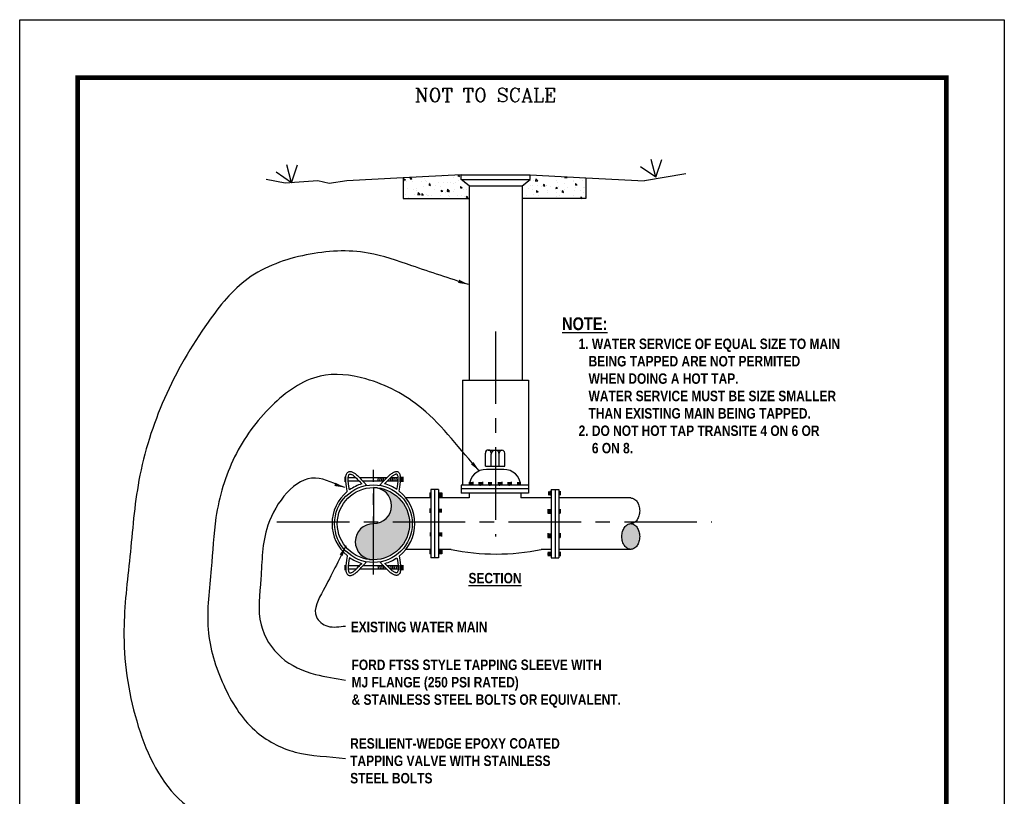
# Model space of a CAD drawing. Extents: x 0.5 to 9, y 0.5 to 11.5.
# Tile 139 of 139: x 0.5 to 9, y 4.8 to 11.5. Entities that reach past the tile are written whole.
import ezdxf

# ---------------------------------------------------------------- set-up
doc = ezdxf.new("R2010")
doc.units = 0
doc.header["$MEASUREMENT"] = 0
doc.linetypes.add('CENTER', pattern=[2, 1.25, -0.25, 0.25, -0.25])
doc.layers.get('0').update_dxf_attribs({"linetype": 'CONTINUOUS'})
doc.layers.get('DEFPOINTS').update_dxf_attribs({"linetype": 'CONTINUOUS'})
for name, color, linetype in [('BORDER', 7, 'CONTINUOUS'), ('DETAILS', 7, 'CONTINUOUS'), ('DIM', 1, 'CONTINUOUS'), ('DIMENSIONS', 7, 'CONTINUOUS'), ('TEXT', 7, 'CONTINUOUS')]:
    doc.layers.add(name, color=color, linetype=linetype)
doc.styles.add('STYLE3', font='romanc.shx')
doc.styles.add('TECHNICAL', font='techb___.ttf')
doc.dimstyles.get("Standard").update_dxf_attribs({"dimtxt": 0.18, "dimasz": 0.18, "dimexe": 0.18, "dimexo": 0.0625, "dimgap": 0.09, "dimtad": 0, "dimtih": 1, "dimtoh": 1, "dimdec": 4, "dimzin": 0, "dimdsep": 46, "dimtxsty": 'Standard', "dimcen": 0.09, "dimadec": 0, "dimazin": 0, "dimtfac": 1, "dimtdec": 4, "dimtofl": 0, "dimtmove": 0, "dimatfit": 3, "dimfxl": 1, "dimtolj": 1, "dimtzin": 0, "dimarcsym": 0})

# ---------------------------------------------------------------- blocks, each defined once
blk = doc.blocks.new('*X0')
at = {"color": 0}
for p, q in [((-25920.26, 7968.65), (-25920.26, 7968.65)), ((-25917.66, 7968.69), (-25916.96, 7968.96)), ((-25917.66, 7968.69), (-25917.17, 7968.35)), ((-25917.62, 7968.27), (-25917.62, 7968.27)), ((-25917.61, 7968.43), (-25917.61, 7968.43)), ((-25917.16, 7968.37), (-25916.96, 7968.98)), ((-25925.86, 7965.54), (-25925.37, 7965.73)), ((-25925.85, 7965.32), (-25925.57, 7965.13)), ((-25925.56, 7965.15), (-25925.36, 7965.75)), ((-25923.69, 7965.45), (-25923.69, 7965.45)), ((-25922.8, 7964.3), (-25922.8, 7964.3)), ((-25922.67, 7967.63), (-25922.67, 7967.63)), ((-25921.45, 7966.24), (-25920.97, 7966.82)), ((-25921.45, 7966.24), (-25920.85, 7966.19)), ((-25920.85, 7966.21), (-25920.96, 7966.84)), ((-25920.11, 7967.33), (-25920.11, 7967.33)), ((-25917.86, 7966.45), (-25917.86, 7966.45)), ((-25917.75, 7964.94), (-25917.75, 7964.94)), ((-25917.61, 7967.66), (-25917.61, 7967.66)), ((-25924.9, 7963.54), (-25924.9, 7963.54)), ((-25922.92, 7960.97), (-25922.92, 7960.97)), ((-25922.79, 7962.2), (-25922.79, 7962.2)), ((-25922.74, 7963.39), (-25922.74, 7963.39)), ((-25920.38, 7961.15), (-25919.6, 7961.96)), ((-25920.38, 7961.15), (-25919.49, 7961.01)), ((-25920.24, 7963.71), (-25920.24, 7963.71)), ((-25920.1, 7961.44), (-25919.4, 7961.71)), ((-25920.1, 7961.44), (-25919.6, 7961.1)), ((-25919.87, 7961.95), (-25919.87, 7961.95)), ((-25919.48, 7961.03), (-25919.59, 7961.98)), ((-25919.59, 7961.12), (-25919.39, 7961.73)), ((-25919.56, 7963.32), (-25919.56, 7963.32)), ((-25919.08, 7960.27), (-25919.08, 7960.27)), ((-25917.87, 7961.61), (-25917.87, 7961.61)), ((-25917.45, 7961.98), (-25917.45, 7961.98)), ((-25925.37, 7959.44), (-25925.37, 7959.44)), ((-25923.04, 7957.64), (-25923.04, 7957.64)), ((-25922.87, 7959.77), (-25922.87, 7959.77)), ((-25921.71, 7956.33), (-25921.71, 7956.33)), ((-25921.55, 7958.24), (-25921.55, 7958.24)), ((-25920.06, 7958.72), (-25919.58, 7959.29)), ((-25920.06, 7958.72), (-25919.47, 7958.67)), ((-25919.46, 7958.69), (-25919.57, 7959.31)), ((-25917.99, 7958.28), (-25917.99, 7958.28)), ((-25923.72, 7952.79), (-25923.72, 7952.79)), ((-25923.5, 7953.13), (-25923.5, 7953.13)), ((-25923.16, 7954.31), (-25923.16, 7954.31)), ((-25922.53, 7954.19), (-25921.83, 7954.45)), ((-25922.53, 7954.19), (-25922.03, 7953.85)), ((-25922.03, 7953.87), (-25921.82, 7954.47)), ((-25920.29, 7955.98), (-25920.29, 7955.98)), ((-25918.16, 7952.9), (-25918.16, 7952.9)), ((-25918.11, 7954.95), (-25918.11, 7954.95)), ((-25918.03, 7953.21), (-25918.03, 7953.21)), ((-25917.89, 7953.79), (-25917.89, 7953.79)), ((-25924.34, 7952.38), (-25924.34, 7952.38)), ((-25923.28, 7950.98), (-25923.28, 7950.98)), ((-25921.39, 7951.78), (-25921.39, 7951.78)), ((-25920.66, 7949.27), (-25920.66, 7949.27)), ((-25919.9, 7949.29), (-25919.9, 7949.29)), ((-25919.05, 7949.76), (-25918.27, 7950.57)), ((-25919.05, 7949.76), (-25918.16, 7949.62)), ((-25918.68, 7951.2), (-25918.19, 7951.77)), ((-25918.68, 7951.2), (-25918.08, 7951.14)), ((-25918.16, 7949.63), (-25918.27, 7950.58)), ((-25918.23, 7951.63), (-25918.23, 7951.63)), ((-25918.07, 7951.17), (-25918.19, 7951.79)), ((-25918.16, 7949.6), (-25918.16, 7949.6)), ((-25924.93, 7946.95), (-25924.26, 7947.2)), ((-25924.93, 7946.91), (-25924.47, 7946.6)), ((-25924.46, 7946.62), (-25924.26, 7947.22)), ((-25924.46, 7944.3), (-25923.98, 7944.88)), ((-25923.86, 7944.27), (-25923.97, 7944.9)), ((-25923.4, 7947.66), (-25923.4, 7947.66)), ((-25923.29, 7945.32), (-25923.29, 7945.32)), ((-25920.79, 7945.65), (-25920.79, 7945.65)), ((-25920.15, 7947.82), (-25920.15, 7947.82)), ((-25918.47, 7944.97), (-25918.47, 7944.97)), ((-25918.35, 7948.3), (-25918.35, 7948.3)), ((-25917, 7946.15), (-25917, 7946.15)), ((-25924.46, 7944.3), (-25923.86, 7944.25)), ((-25923.53, 7944.33), (-25923.53, 7944.33)), ((-25917.02, 7943.99), (-25916.84, 7944.21))]:
    blk.add_line(p, q, dxfattribs=at)
blk = doc.blocks.new('*X1')
at = {"color": 0}
for p, q in [((-25924.46, 8014.07), (-25924.46, 8014.07)), ((-25923.73, 8013.62), (-25923.73, 8013.62)), ((-25921.23, 8013.95), (-25921.23, 8013.95)), ((-25920.97, 8014.23), (-25920.97, 8014.23)), ((-25919.12, 8013.84), (-25919.12, 8013.84)), ((-25917.44, 8014.45), (-25917.44, 8014.45)), ((-25923.86, 8010.01), (-25923.86, 8010.01)), ((-25923.22, 8010.1), (-25923.22, 8010.1)), ((-25922.6, 8010.74), (-25922.12, 8011.32)), ((-25922.6, 8010.74), (-25922.01, 8010.69)), ((-25922, 8010.71), (-25922.11, 8011.34)), ((-25921.09, 8010.91), (-25921.09, 8010.91)), ((-25920.07, 8010.51), (-25920.07, 8010.51)), ((-25919.75, 8012.6), (-25919.75, 8012.6)), ((-25917.88, 8009.88), (-25917.88, 8009.88)), ((-25917.44, 8013), (-25916.84, 8013.23)), ((-25917.44, 8013), (-25916.94, 8012.66)), ((-25916.93, 8012.68), (-25916.84, 8012.97)), ((-25925.23, 8006.67), (-25924.79, 8006.6)), ((-25925.2, 8007.24), (-25924.9, 8007.55)), ((-25924.78, 8006.62), (-25924.89, 8007.57)), ((-25922.7, 8006.56), (-25922.7, 8006.56)), ((-25921.22, 8007.58), (-25921.22, 8007.58)), ((-25920.17, 8006.64), (-25920.17, 8006.64)), ((-25919.87, 8005.75), (-25919.17, 8006.02)), ((-25919.37, 8005.43), (-25919.16, 8006.04)), ((-25925.33, 8002.62), (-25925.33, 8002.62)), ((-25925.17, 8004.99), (-25925.17, 8004.99)), ((-25923.6, 8003.44), (-25923.6, 8003.44)), ((-25923.06, 8003.65), (-25923.06, 8003.65)), ((-25921.34, 8004.25), (-25921.34, 8004.25)), ((-25921.22, 8003.22), (-25920.73, 8003.8)), ((-25921.22, 8003.22), (-25920.62, 8003.17)), ((-25920.61, 8003.19), (-25920.73, 8003.82)), ((-25919.87, 8005.75), (-25919.37, 8005.41)), ((-25919.83, 8004.77), (-25919.83, 8004.77)), ((-25919.02, 8003.45), (-25919.02, 8003.45)), ((-25917.77, 8004.44), (-25917.77, 8004.44)), ((-25917.72, 8003.42), (-25917.72, 8003.42)), ((-25922.3, 7998.5), (-25921.6, 7998.76)), ((-25922.3, 7998.5), (-25921.8, 7998.16)), ((-25921.82, 7999.68), (-25921.82, 7999.68)), ((-25921.8, 7998.18), (-25921.6, 7998.78)), ((-25921.65, 7999.51), (-25921.65, 7999.51)), ((-25921.46, 8000.92), (-25921.46, 8000.92)), ((-25919.78, 7999.94), (-25919.78, 7999.94)), ((-25919.14, 7999.84), (-25919.14, 7999.84)), ((-25924.35, 7995.34), (-25923.58, 7996.15)), ((-25924.35, 7995.34), (-25923.47, 7995.2)), ((-25924.28, 7995.56), (-25924.28, 7995.56)), ((-25923.76, 7994.57), (-25923.76, 7994.57)), ((-25923.46, 7995.22), (-25923.57, 7996.17)), ((-25921.77, 7995.89), (-25921.77, 7995.89)), ((-25921.58, 7997.59), (-25921.58, 7997.59)), ((-25919.83, 7995.7), (-25919.35, 7996.28)), ((-25919.83, 7995.7), (-25919.23, 7995.65)), ((-25919.22, 7995.67), (-25919.34, 7996.3)), ((-25917.99, 7996.39), (-25917.99, 7996.39)), ((-25921.82, 7990.93), (-25921.82, 7990.93)), ((-25921.7, 7994.26), (-25921.7, 7994.26)), ((-25921.66, 7993.23), (-25921.66, 7993.23)), ((-25920.62, 7992.45), (-25920.62, 7992.45)), ((-25920.2, 7993.97), (-25920.2, 7993.97)), ((-25918.43, 7994.35), (-25918.43, 7994.35)), ((-25917.8, 7991.78), (-25917.8, 7991.78))]:
    blk.add_line(p, q, dxfattribs=at)

msp = doc.modelspace()

# ---------------------------------------------------------------- hatches: boundary and pattern name
at = {"layer": 'DETAILS'}
h = msp.add_hatch(color=5, dxfattribs=at)
h.dxf.hatch_style = 1
h.paths.add_polyline_path([(3.8655, 7.1491, 0.012106), (3.8651, 7.1641), (3.6215, 7.1641, -0.111161), (3.5547, 7.1491), (3.554, 6.8374, 0.413967)])
h.paths.add_polyline_path([(3.5547, 7.1491, -0.001454), (3.5538, 7.1491, 1), (3.5522, 6.8374, 0.001454), (3.554, 6.8374)])
h.paths.add_polyline_path([(3.5553, 7.4608, -0.797538), (3.6215, 7.1641), (3.8651, 7.1641, 0.398659)])
h = msp.add_hatch(color=5, dxfattribs=at)
h.dxf.hatch_style = 1
h.paths.add_polyline_path([(5.846, 7.0821, 0.081664), (5.8297, 7.1165, 0.106935), (5.8032, 7.1414, 0.135804), (5.7755, 7.1491, 0.135804), (5.7477, 7.1414, 0.106935), (5.7212, 7.1165, 0.081664), (5.7049, 7.0821, 0.069819), (5.6987, 7.0381, 0.069819), (5.7049, 6.994, 0.081664), (5.7212, 6.9596, 0.106935), (5.7477, 6.9347, 0.135804), (5.7755, 6.927, 0.135804), (5.8032, 6.9347, 0.106935), (5.8297, 6.9596, 0.081664), (5.846, 6.994, 0.069819), (5.8522, 7.0381, 0.069819)])

# ---------------------------------------------------------------- linework, layer by layer
at = {"layer": 'BORDER', "const_width": 0.04}
msp.add_lwpolyline([(1, 1), (1, 11), (8.5, 11), (8.5, 1)], close=True, dxfattribs=at)
at = {"layer": 'DEFPOINTS', "color": 3, "ltscale": 2}
msp.add_lwpolyline([(0.5, 0.5), (0.5, 11.5), (9, 11.5), (9, 0.5)], close=True, dxfattribs=at)
at = {"layer": 'DETAILS'}
for p, q in [((5.9912, 10.1393), (5.9518, 10.2922)), ((5.9912, 10.1393), (6.0438, 10.2922)), ((2.8466, 10.0927), (2.8071, 10.2456)), ((2.8466, 10.0927), (2.8992, 10.2456)), ((5.9912, 10.1393), (5.8597, 10.2309)), ((2.7922, 10.0885), (2.6285, 10.1192)), ((2.8466, 10.0927), (2.7151, 10.1842)), ((3.8112, 10.1346), (3.3239, 10.1102)), ((3.8112, 10.1346), (3.8112, 9.9568)), ((4.9064, 10.1596), (5.3883, 10.1355)), ((5.3883, 10.1355), (5.3883, 9.9576)), ((5.3883, 10.1355), (5.8928, 10.1102)), ((6.2511, 10.1684), (5.8928, 10.1102)), ((3.0748, 10.1102), (2.7922, 10.0885)), ((3.1725, 10.0858), (3.0748, 10.1102)), ((3.3239, 10.1102), (3.1725, 10.0858)), ((3.8112, 9.9576), (4.3796, 9.9576)), ((5.3883, 9.9576), (4.8371, 9.9576)), ((3.5553, 7.4608), (3.5538, 7.1491)), ((5.1659, 7.4305), (5.1659, 7.3953)), ((5.1659, 7.4305), (5.1659, 7.3953))]:
    msp.add_line(p, q, dxfattribs=at)
at = {"layer": 'DETAILS', "color": 0}
msp.add_line((4.3102, 10.1596), (3.8112, 10.1346), dxfattribs=at)
at = {"layer": 'DETAILS', "color": 7}
for p, q in [((4.3102, 10.1596), (4.9064, 10.1596)), ((4.3102, 10.1191), (4.3102, 10.1596)), ((4.3102, 10.1191), (4.9064, 10.1191)), ((4.3796, 10.0669), (4.3102, 10.1191)), ((4.8371, 10.0669), (4.9064, 10.1191)), ((4.9064, 10.1191), (4.9064, 10.1596)), ((4.3796, 10.0669), (4.8371, 10.0669)), ((4.3796, 10.0669), (4.3796, 8.3865)), ((4.8371, 10.0669), (4.8371, 8.3865)), ((4.3239, 8.3865), (4.8928, 8.3865)), ((4.3239, 8.3865), (4.3239, 7.4801)), ((4.8928, 8.3865), (4.8928, 7.4801)), ((3.4052, 7.5436), (3.3364, 7.5436)), ((3.4313, 7.5169), (3.3369, 7.5169)), ((3.6686, 7.5436), (3.4361, 7.5436)), ((3.6428, 7.5169), (3.4615, 7.5169)), ((3.7666, 7.5169), (3.6733, 7.5169)), ((3.7672, 7.5436), (3.6999, 7.5436)), ((3.7775, 7.5434), (3.8143, 7.5434)), ((3.7894, 7.5436), (3.7831, 7.5436)), ((4.0397, 7.4151), (4.0506, 7.4151)), ((4.0397, 7.4151), (4.0397, 7.3798)), ((4.0506, 7.4443), (4.0506, 6.8538)), ((4.0823, 7.4443), (4.0506, 7.4443)), ((4.0823, 7.4443), (4.0823, 6.8538)), ((4.1169, 7.4151), (4.1456, 7.4151)), ((4.1456, 7.4151), (4.1456, 7.3798)), ((5.0778, 7.4296), (5.0887, 7.4296)), ((4.0506, 7.3711), (3.834, 7.3711)), ((4.0506, 7.3798), (4.0397, 7.3798)), ((4.1456, 7.3798), (4.1169, 7.3798)), ((5.0887, 7.3943), (5.0778, 7.3943)), ((4.0418, 7.2791), (4.0418, 7.2439)), ((4.0418, 7.2791), (4.0418, 7.2439)), ((5.06, 7.2752), (5.06, 7.2399)), ((5.06, 7.2752), (5.06, 7.2399)), ((5.06, 7.2399), (5.0887, 7.2399)), ((5.06, 7.2399), (5.0887, 7.2399)), ((5.155, 7.2399), (5.1659, 7.2399)), ((5.155, 7.2399), (5.1659, 7.2399)), ((5.1659, 7.2752), (5.1659, 7.2399)), ((5.1659, 7.2752), (5.1659, 7.2399)), ((4.1402, 7.0741), (4.1402, 7.0389)), ((4.1402, 7.0741), (4.1402, 7.0389)), ((5.06, 7.0663), (5.06, 7.031)), ((5.06, 7.0663), (5.06, 7.031)), ((5.1659, 7.0663), (5.1659, 7.031)), ((5.1659, 7.0663), (5.1659, 7.031)), ((5.06, 7.031), (5.0887, 7.031)), ((5.06, 7.031), (5.0887, 7.031)), ((5.155, 7.031), (5.1659, 7.031)), ((5.155, 7.031), (5.1659, 7.031)), ((4.0506, 6.927), (3.834, 6.927)), ((4.0397, 6.9234), (4.0506, 6.9234)), ((4.0397, 6.9234), (4.0506, 6.9234)), ((4.0397, 6.9234), (4.0397, 6.8882)), ((4.0397, 6.9234), (4.0397, 6.8882)), ((4.0506, 6.8882), (4.0397, 6.8882)), ((4.0506, 6.8882), (4.0397, 6.8882)), ((4.1169, 6.9234), (4.1456, 6.9234)), ((4.1169, 6.9234), (4.1456, 6.9234)), ((4.1169, 6.9234), (4.1456, 6.9234)), ((4.1456, 6.8882), (4.1169, 6.8882)), ((4.1456, 6.8882), (4.1169, 6.8882)), ((4.1456, 6.8882), (4.1169, 6.8882)), ((4.1456, 6.9234), (4.1456, 6.8882)), ((4.1456, 6.9234), (4.1456, 6.8882)), ((4.1456, 6.9234), (4.1456, 6.8882)), ((5.0601, 6.8987), (5.0585, 6.8767)), ((5.1659, 6.9046), (5.1659, 6.8694)), ((5.1659, 6.9046), (5.1659, 6.8694)), ((4.0823, 6.8538), (4.0506, 6.8538)), ((5.0873, 6.8721), (5.0586, 6.8721)), ((5.0873, 6.8716), (5.0586, 6.8716)), ((5.0873, 6.8716), (5.0586, 6.8716)), ((5.0873, 6.8716), (5.0586, 6.8716)), ((3.4052, 6.7569), (3.3364, 6.7569)), ((3.4313, 6.7836), (3.3369, 6.7836)), ((3.6686, 6.7569), (3.4361, 6.7569)), ((3.6428, 6.7836), (3.4615, 6.7836)), ((3.7666, 6.7836), (3.6733, 6.7836)), ((3.7672, 6.7569), (3.6999, 6.7569)), ((3.7775, 6.7571), (3.8143, 6.7571)), ((3.7894, 6.7569), (3.7831, 6.7569))]:
    msp.add_line(p, q, dxfattribs=at)
at = {"layer": 'DETAILS', "linetype": 'CENTER', "ltscale": 0.5}
for p, q in [((4.6078, 8.8086), (4.6083, 7.0383)), ((2.7208, 7.1641), (6.4756, 7.1641))]:
    msp.add_line(p, q, dxfattribs=at)
at = {"layer": 'DETAILS', "color": 1}
for p, q in [((4.52, 7.7494), (4.52, 7.759)), ((4.52, 7.6451), (4.52, 7.7494)), ((4.5455, 7.7844), (4.6055, 7.7841)), ((4.5707, 7.6451), (4.5707, 7.7494)), ((4.6055, 7.7841), (4.6641, 7.7841)), ((4.6401, 7.6451), (4.6401, 7.7494)), ((4.6869, 7.6451), (4.6869, 7.759)), ((4.52, 7.6451), (4.6869, 7.6451)), ((4.6782, 7.617), (4.5287, 7.617)), ((4.8931, 7.4801), (4.3099, 7.4801)), ((4.3099, 7.4801), (4.3099, 7.4132)), ((4.4109, 7.5088), (4.4109, 7.4801)), ((4.4856, 7.4956), (4.4635, 7.4972)), ((4.4942, 7.5088), (4.4942, 7.4801)), ((4.5689, 7.4956), (4.5469, 7.4972)), ((4.6522, 7.4956), (4.6302, 7.4972)), ((4.6608, 7.5088), (4.6608, 7.4801)), ((4.7356, 7.4956), (4.7135, 7.4972)), ((4.7441, 7.5088), (4.7441, 7.4801)), ((4.8189, 7.4956), (4.7968, 7.4972)), ((4.8931, 7.4801), (4.8931, 7.4132)), ((4.1169, 7.4443), (4.0823, 7.4443)), ((4.1169, 7.4443), (4.1169, 6.8538)), ((4.8931, 7.4492), (4.3099, 7.4492)), ((4.8931, 7.4132), (4.3099, 7.4132)), ((4.3814, 7.4132), (4.3814, 7.3711)), ((4.3814, 7.4132), (4.3814, 7.3711)), ((4.8255, 7.4132), (4.8255, 7.3711)), ((4.8255, 7.4132), (4.8255, 7.3711)), ((5.0887, 7.4443), (5.1233, 7.4443)), ((5.0887, 7.4443), (5.0887, 6.8538)), ((5.1233, 7.4443), (5.1233, 6.8538)), ((4.3814, 7.3711), (4.1169, 7.3711)), ((5.0887, 7.3711), (4.8255, 7.3711)), ((4.2244, 6.927), (4.1169, 6.927)), ((5.0887, 6.927), (5.0024, 6.927)), ((4.1169, 6.8538), (4.0823, 6.8538)), ((5.0887, 6.8538), (5.1233, 6.8538))]:
    msp.add_line(p, q, dxfattribs=at)
at = {"layer": 'DETAILS', "color": 9, "linetype": 'CENTER', "ltscale": 0.4}
msp.add_line((3.5538, 6.7104), (3.5556, 7.6131), dxfattribs=at)
at = {"layer": 'DETAILS', "color": 5}
for p, q in [((5.1233, 7.4443), (5.155, 7.4443)), ((5.155, 7.4443), (5.155, 6.8538)), ((5.7755, 7.3711), (5.155, 7.3711)), ((5.7755, 6.927), (5.155, 6.927)), ((5.1233, 6.8538), (5.155, 6.8538))]:
    msp.add_line(p, q, dxfattribs=at)
at = {"layer": 'DETAILS', "color": 7}
for points in [[(3.3269, 7.4254), (3.3258, 7.4321), (3.3208, 7.4659), (3.3172, 7.4925), (3.3151, 7.5131), (3.3141, 7.5291), (3.3141, 7.5416), (3.3149, 7.5519), (3.3163, 7.5609), (3.3181, 7.569), (3.3205, 7.5762), (3.3234, 7.5823), (3.3268, 7.5875), (3.3305, 7.5917), (3.3347, 7.595), (3.3393, 7.5974), (3.3442, 7.5988), (3.3495, 7.5994), (3.3549, 7.5992), (3.3606, 7.5983), (3.3664, 7.5967), (3.3723, 7.5946), (3.3782, 7.5919), (3.3841, 7.5887), (3.3899, 7.5851), (3.3957, 7.581), (3.4017, 7.5764), (3.4081, 7.571), (3.4148, 7.5648), (3.4222, 7.5578), (3.4302, 7.5497), (3.4391, 7.5406), (3.4489, 7.5303), (3.4593, 7.5192), (3.4701, 7.5077), (3.4961, 7.4796)], [(3.3468, 7.4406), (3.3425, 7.4689), (3.3391, 7.495), (3.337, 7.5149), (3.3361, 7.5297), (3.3361, 7.5408), (3.3368, 7.5494), (3.3379, 7.5568), (3.3393, 7.563), (3.341, 7.5679), (3.3427, 7.5716), (3.3443, 7.5741), (3.3457, 7.5756), (3.3467, 7.5764), (3.3475, 7.5769), (3.3486, 7.5772), (3.3503, 7.5774), (3.3528, 7.5773), (3.356, 7.5768), (3.3597, 7.5758), (3.3639, 7.5742), (3.3684, 7.5722), (3.3731, 7.5696), (3.3778, 7.5667), (3.3827, 7.5633), (3.3879, 7.5593), (3.3935, 7.5545), (3.3998, 7.5488), (3.4068, 7.5421), (3.4146, 7.5343), (3.4233, 7.5253), (3.4329, 7.5152), (3.4433, 7.5042), (3.4539, 7.4927), (3.4542, 7.4924)], [(3.7767, 7.4286), (3.7769, 7.4301), (3.7823, 7.4638), (3.786, 7.4904), (3.7883, 7.511), (3.7894, 7.527), (3.7895, 7.5395), (3.7888, 7.5498), (3.7875, 7.5589), (3.7857, 7.567), (3.7833, 7.5741), (3.7805, 7.5803), (3.7772, 7.5855), (3.7735, 7.5898), (3.7693, 7.5931), (3.7648, 7.5955), (3.7598, 7.597), (3.7546, 7.5976), (3.7491, 7.5975), (3.7434, 7.5966), (3.7376, 7.595), (3.7317, 7.5929), (3.7258, 7.5903), (3.7199, 7.5871), (3.7141, 7.5836), (3.7082, 7.5796), (3.7021, 7.5749), (3.6958, 7.5696), (3.689, 7.5635), (3.6816, 7.5565), (3.6735, 7.5485), (3.6645, 7.5394), (3.6546, 7.5293), (3.6441, 7.5183), (3.6333, 7.5068), (3.6082, 7.4801)], [(3.7568, 7.4434), (3.7605, 7.4671), (3.7642, 7.4931), (3.7664, 7.513), (3.7674, 7.5278), (3.7675, 7.5389), (3.7669, 7.5475), (3.7659, 7.5549), (3.7645, 7.5611), (3.7628, 7.5661), (3.7611, 7.5698), (3.7595, 7.5723), (3.7582, 7.5738), (3.7572, 7.5746), (3.7564, 7.575), (3.7553, 7.5754), (3.7536, 7.5756), (3.7511, 7.5755), (3.7479, 7.575), (3.7442, 7.574), (3.74, 7.5725), (3.7355, 7.5705), (3.7308, 7.568), (3.726, 7.5651), (3.7211, 7.5618), (3.7159, 7.5578), (3.7102, 7.553), (3.7039, 7.5473), (3.6969, 7.5407), (3.689, 7.533), (3.6802, 7.5241), (3.6705, 7.514), (3.6601, 7.5031), (3.6507, 7.4932)], [(3.592, 7.5168), (3.5983, 7.5436)], [(3.6074, 7.5168), (3.6137, 7.5436)], [(3.6228, 7.5168), (3.6291, 7.5436)], [(3.6382, 7.5168), (3.6445, 7.5436)], [(3.6571, 7.5318), (3.6599, 7.5436)], [(3.6844, 7.5168), (3.6879, 7.5318)], [(3.6998, 7.5168), (3.7061, 7.5436)], [(3.7152, 7.5168), (3.7215, 7.5436)], [(3.7306, 7.5168), (3.7369, 7.5436)], [(3.746, 7.5168), (3.7523, 7.5436)], [(3.7614, 7.5168), (3.7673, 7.5419)], [(3.3266, 6.873), (3.3258, 6.8684), (3.3208, 6.8346), (3.3172, 6.808), (3.3151, 6.7874), (3.3141, 6.7714), (3.3141, 6.7589), (3.3149, 6.7486), (3.3163, 6.7395), (3.3181, 6.7315), (3.3205, 6.7243), (3.3234, 6.7182), (3.3268, 6.713), (3.3305, 6.7088), (3.3347, 6.7055), (3.3393, 6.7031), (3.3442, 6.7017), (3.3495, 6.7011), (3.3549, 6.7013), (3.3606, 6.7022), (3.3664, 6.7038), (3.3723, 6.7059), (3.3782, 6.7086), (3.3841, 6.7118), (3.3899, 6.7154), (3.3957, 6.7195), (3.4017, 6.7241), (3.4081, 6.7295), (3.4148, 6.7357), (3.4222, 6.7427), (3.4302, 6.7508), (3.4391, 6.7599), (3.4489, 6.7702), (3.4593, 6.7813), (3.4701, 6.7928), (3.4942, 6.8189)], [(3.3465, 6.8578), (3.3425, 6.8315), (3.3391, 6.8055), (3.337, 6.7856), (3.3361, 6.7707), (3.3361, 6.7597), (3.3368, 6.7511), (3.3379, 6.7437), (3.3393, 6.7375), (3.341, 6.7325), (3.3427, 6.7289), (3.3443, 6.7264), (3.3457, 6.7248), (3.3467, 6.724), (3.3475, 6.7236), (3.3486, 6.7233), (3.3503, 6.7231), (3.3528, 6.7232), (3.356, 6.7237), (3.3597, 6.7247), (3.3639, 6.7263), (3.3684, 6.7283), (3.3731, 6.7309), (3.3778, 6.7338), (3.3827, 6.7372), (3.3879, 6.7412), (3.3935, 6.746), (3.3998, 6.7517), (3.4068, 6.7584), (3.4146, 6.7662), (3.4233, 6.7752), (3.4329, 6.7853), (3.4433, 6.7963), (3.4525, 6.8062)], [(3.7769, 6.8698), (3.7769, 6.8698), (3.7823, 6.8366), (3.786, 6.8101), (3.7883, 6.7895), (3.7894, 6.7735), (3.7895, 6.761), (3.7888, 6.7507), (3.7875, 6.7416), (3.7857, 6.7335), (3.7833, 6.7264), (3.7805, 6.7202), (3.7772, 6.715), (3.7735, 6.7107), (3.7693, 6.7074), (3.7648, 6.705), (3.7598, 6.7035), (3.7546, 6.7029), (3.7491, 6.703), (3.7434, 6.7039), (3.7376, 6.7054), (3.7317, 6.7076), (3.7258, 6.7102), (3.7199, 6.7133), (3.7141, 6.7169), (3.7082, 6.7209), (3.7021, 6.7255), (3.6958, 6.7309), (3.689, 6.737), (3.6816, 6.744), (3.6735, 6.752), (3.6645, 6.761), (3.6546, 6.7712), (3.6441, 6.7822), (3.6333, 6.7937), (3.6101, 6.8183)], [(3.7568, 6.855), (3.7605, 6.8334), (3.7642, 6.8074), (3.7664, 6.7875), (3.7674, 6.7727), (3.7675, 6.7616), (3.7669, 6.753), (3.7659, 6.7456), (3.7645, 6.7394), (3.7628, 6.7344), (3.7611, 6.7307), (3.7595, 6.7282), (3.7582, 6.7267), (3.7572, 6.7259), (3.7564, 6.7254), (3.7553, 6.7251), (3.7536, 6.7249), (3.7511, 6.725), (3.7479, 6.7255), (3.7442, 6.7265), (3.74, 6.728), (3.7355, 6.73), (3.7308, 6.7325), (3.726, 6.7354), (3.7211, 6.7387), (3.7159, 6.7427), (3.7102, 6.7475), (3.7039, 6.7532), (3.6969, 6.7598), (3.689, 6.7675), (3.6802, 6.7764), (3.6705, 6.7865), (3.6601, 6.7974), (3.6525, 6.8054)], [(3.592, 6.7837), (3.5983, 6.7569)], [(3.6074, 6.7837), (3.6137, 6.7569)], [(3.6228, 6.7837), (3.6291, 6.7569)], [(3.6382, 6.7837), (3.6445, 6.7569)], [(3.6571, 6.7687), (3.6599, 6.7569)], [(3.6844, 6.7837), (3.6879, 6.7687)], [(3.6998, 6.7837), (3.7061, 6.7569)], [(3.7152, 6.7837), (3.7215, 6.7569)], [(3.7306, 6.7837), (3.7369, 6.7569)], [(3.746, 6.7837), (3.7523, 6.7569)], [(3.7614, 6.7837), (3.7673, 6.7586)]]:
    msp.add_lwpolyline(points, dxfattribs=at)
at = {"layer": 'DETAILS', "color": 5}
msp.add_lwpolyline([(5.7755, 7.3711, -0.135804), (5.8032, 7.3634, -0.106935), (5.8297, 7.3386, -0.081664), (5.846, 7.3041, -0.069819), (5.8522, 7.2601, -0.069819), (5.846, 7.216, -0.081664), (5.8297, 7.1816, -0.106935), (5.8032, 7.1567, -0.135804), (5.7755, 7.1491, -0.135804)], format="xyb", dxfattribs=at)
msp.add_lwpolyline([(5.7755, 7.1491, -0.135804), (5.8032, 7.1414, -0.106935), (5.8297, 7.1165, -0.081664), (5.846, 7.0821, -0.069819), (5.8522, 7.0381, -0.069819), (5.846, 6.994, -0.081664), (5.8297, 6.9596, -0.106935), (5.8032, 6.9347, -0.135804), (5.7755, 6.927, -0.135804), (5.7477, 6.9347, -0.106935), (5.7212, 6.9596, -0.081664), (5.7049, 6.994, -0.069819), (5.6987, 7.0381, -0.069819), (5.7049, 7.0821, -0.081664), (5.7212, 7.1165, -0.106935), (5.7477, 7.1414, -0.135804)], format="xyb", close=True, dxfattribs=at)
for radius in [0.3355, 0.3117]:
    msp.add_circle((3.5538, 7.1491), radius, dxfattribs=at)
at = {"layer": 'DETAILS', "color": 1}
for centre, radius, start, end in [((4.5453, 7.759), 0.0253, 0, 180), ((4.6054, 7.7494), 0.0347, 0, 180), ((4.6635, 7.759), 0.0234, 0, 180), ((4.5261, 7.4722), 0.1448, 88.9471, 176.8909), ((4.6808, 7.4722), 0.1448, 3.1091, 91.0529), ((4.6134, 8.7902), 1.9033, 258.2061, 281.7939)]:
    msp.add_arc(centre, radius, start, end, dxfattribs=at)
at = {"layer": 'DETAILS', "color": 7}
for start, end in [(106.17137, 125.37306), (55.40718, 74.27101), (129.38281, 230.54669), (308.63926, 51.43248), (234.56363, 253.53937), (286.02322, 304.6587)]:
    msp.add_arc((3.5538, 7.1491), 0.3575, start, end, dxfattribs=at)
at = {"layer": 'DETAILS', "color": 5}
for centre, start, end in [((3.5546, 7.3049), 269.71495, 89.71495), ((3.553, 6.9932), 89.71495, 269.71495)]:
    msp.add_arc(centre, 0.1558, start, end, dxfattribs=at)
at = {"layer": 'DETAILS', "color": 1}
for p in [(4.4766, 7.4801), (4.5599, 7.4801), (4.6432, 7.4801), (4.7265, 7.4801)]:
    msp.add_point(p, dxfattribs=at)
at = {"layer": 'DETAILS', "color": 7}
for points in [[(3.302, 7.5547), (3.316, 7.5547), (3.302, 7.5096), (3.316, 7.5096)], [(3.7775, 7.5547), (3.8143, 7.5547), (3.7775, 7.5096), (3.8143, 7.5096)], [(4.0397, 7.4151), (4.0506, 7.4151), (4.0397, 7.3798), (4.0506, 7.3798)], [(4.1169, 7.4151), (4.1456, 7.4151), (4.1169, 7.3798), (4.1456, 7.3798)], [(5.0596, 7.4296), (5.0883, 7.4296), (5.0596, 7.3943), (5.0883, 7.3943)], [(5.1659, 7.4305), (5.155, 7.4305), (5.1659, 7.3953), (5.155, 7.3953)], [(4.0396, 7.2787), (4.0505, 7.2787), (4.0396, 7.2435), (4.0505, 7.2435)], [(4.1168, 7.2787), (4.1455, 7.2787), (4.1168, 7.2435), (4.1455, 7.2435)], [(5.0887, 7.2752), (5.06, 7.2752), (5.0887, 7.2399), (5.06, 7.2399)], [(5.1659, 7.2752), (5.155, 7.2752), (5.1659, 7.2399), (5.155, 7.2399)], [(4.0396, 7.0741), (4.0504, 7.0741), (4.0396, 7.0389), (4.0504, 7.0389)], [(4.1167, 7.0741), (4.1455, 7.0741), (4.1167, 7.0389), (4.1455, 7.0389)], [(5.0887, 7.0663), (5.06, 7.0663), (5.0887, 7.031), (5.06, 7.031)], [(5.1659, 7.0663), (5.155, 7.0663), (5.1659, 7.031), (5.155, 7.031)], [(4.0397, 6.9234), (4.0506, 6.9234), (4.0397, 6.8882), (4.0506, 6.8882)], [(4.1169, 6.9234), (4.1456, 6.9234), (4.1169, 6.8882), (4.1456, 6.8882)], [(5.0586, 6.9068), (5.0873, 6.9068), (5.0586, 6.8716), (5.0873, 6.8716)], [(5.1659, 6.9046), (5.155, 6.9046), (5.1659, 6.8694), (5.155, 6.8694)], [(3.302, 6.7457), (3.316, 6.7457), (3.302, 6.7909), (3.316, 6.7909)], [(3.7775, 6.7457), (3.8143, 6.7457), (3.7775, 6.7909), (3.8143, 6.7909)]]:
    msp.add_solid(points, dxfattribs=at)
at = {"layer": 'DETAILS', "color": 1}
for points in [[(4.4109, 7.5088), (4.4109, 7.4801), (4.3756, 7.5088), (4.3756, 7.4801)], [(4.4942, 7.5088), (4.4942, 7.4801), (4.4589, 7.5088), (4.4589, 7.4801)], [(4.5775, 7.5088), (4.5775, 7.4801), (4.5423, 7.5088), (4.5423, 7.4801)], [(4.6608, 7.5088), (4.6608, 7.4801), (4.6256, 7.5088), (4.6256, 7.4801)], [(4.7441, 7.5088), (4.7441, 7.4801), (4.7089, 7.5088), (4.7089, 7.4801)], [(4.8274, 7.5088), (4.8274, 7.4801), (4.7922, 7.5088), (4.7922, 7.4801)]]:
    msp.add_solid(points, dxfattribs=at)

# ---------------------------------------------------------------- block references
at = {"layer": 'DETAILS', "xscale": 0.02227500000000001, "yscale": 0.02227500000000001, "zscale": 0.02227500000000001, "rotation": 270}
for name in ['*X0', '*X1']:
    msp.add_blockref(name, (-173.1413, -567.3399), dxfattribs=at)

# ---------------------------------------------------------------- texts
at = {"layer": 'DIM', "color": 7, "style": 'TECHNICAL'}
msp.add_text('%%USECTION', height=0.09, dxfattribs=at).set_placement((4.3743, 6.6337))
at = {"layer": 'DIMENSIONS', "color": 7, "char_height": 0.09, "style": 'TECHNICAL'}
for s, insert, attachment_point in [('{\\H1.22222x;\\LNOTE:}\\P     1. WATER SERVICE OF EQUAL SIZE TO MAIN\\P        BEING TAPPED ARE NOT PERMITED\\P        WHEN DOING A HOT TAP.\\P        WATER SERVICE MUST BE SIZE SMALLER \\P        THAN EXISTING MAIN BEING TAPPED.\\P     2. DO NOT HOT TAP TRANSITE 4 ON 6 OR\\P         6 ON 8.', (5.1818, 8.3426), 4), ('EXISTING WATER MAIN', (3.3579, 6.2566), 4), ('FORD FTSS STYLE TAPPING SLEEVE WITH \\PMJ FLANGE (250 PSI RATED) \\P& STAINLESS STEEL BOLTS OR EQUIVALENT.', (3.365, 5.7676), 4), ('RESILIENT-WEDGE EPOXY COATED\\PTAPPING VALVE WITH STAINLESS \\PSTEEL BOLTS', (3.3529, 5.2969), 1)]:
    msp.add_mtext(s, dxfattribs=dict(at, insert=insert, attachment_point=attachment_point))
at = {"layer": 'TEXT', "color": 7, "style": 'STYLE3'}
msp.add_text('NOT TO SCALE', height=0.120395, dxfattribs=at).set_placement((3.9102, 10.7896))

# ---------------------------------------------------------------- leaders
at = {"layer": 'DIMENSIONS', "ltscale": 0.5, "path_type": 1}
for points in [[(4.3749, 9.2133), (3.8851, 9.3754), (3.5082, 9.4853), (2.9744, 9.4696), (2.4719, 9.2656), (2.1265, 8.8889), (1.7497, 8.2298), (1.5298, 7.5237), (1.4513, 6.8646), (1.3999, 6.2299), (1.51, 5.4456), (1.8723, 4.7751), (2.5431, 4.4399), (3.3414, 4.3259)], [(4.4673, 7.6053), (3.9701, 8.1455), (3.4871, 8.399), (3.0932, 8.4225), (2.6773, 8.1677), (2.3553, 7.7252), (2.1943, 7.2022), (2.154, 6.7597), (2.1272, 6.2367), (2.2614, 5.754), (2.5297, 5.3651), (2.8785, 5.1774), (3.3132, 5.122)], [(3.3074, 7.461), (3.0535, 7.5427), (2.6433, 7.1353), (2.5824, 6.6725), (2.5834, 6.277), (2.7578, 5.9954), (3.053, 5.8479), (3.3132, 5.7983)]]:
    msp.add_leader(points, dimstyle='Standard', override={"dimscale": 0.5}, dxfattribs=at)
at = {"layer": 'DIMENSIONS', "ltscale": 0.5, "path_type": 1, "annotation_type": 0, "has_hookline": 1, "hookline_direction": 0, "text_width": 1.3759}
msp.add_leader([(3.3158, 6.9566), (3.12, 6.572), (3.0617, 6.3451), (3.1587, 6.2636), (3.3132, 6.2633)], dimstyle='Standard', override={"dimscale": 0.5}, dxfattribs=at)

doc.saveas('drawing.dxf')
